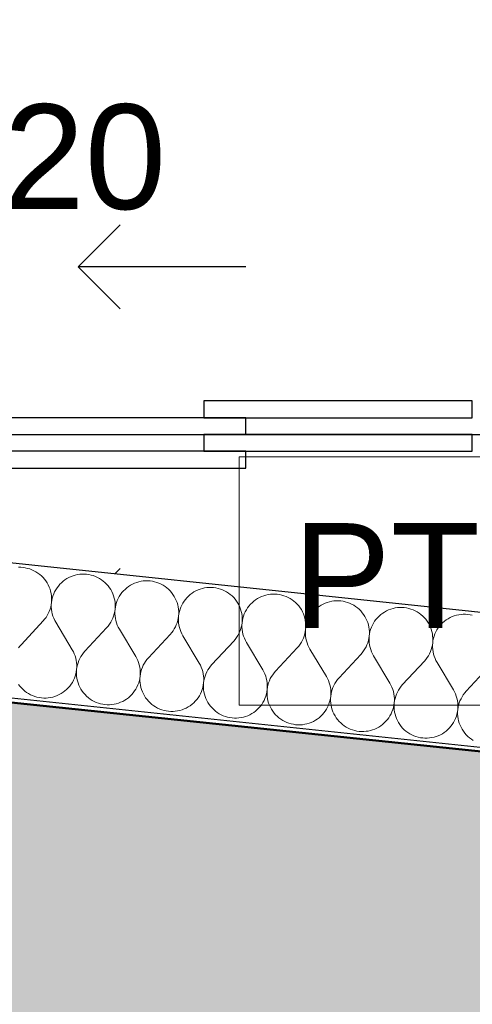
# Model space of a CAD drawing. Header units: millimetres. Extents: x -28761 to 4793, y -4271 to 20239.
# Tile 162 of 256: x -12388 to -11849, y 8825 to 10000. Entities that reach past the tile are written whole.
import ezdxf

# ---------------------------------------------------------------- set-up
doc = ezdxf.new("R2010")
doc.units = ezdxf.units.MM
doc.header["$MEASUREMENT"] = 0
doc.linetypes.add('Wipeout_Contour', pattern=[1000, 0, -1000])
for name, color, linetype in [('5._POHLED ZÁPADNÍ_1_Anotace - SP', 7, 'Continuous'), ('5._POHLED ZÁPADNÍ_1_Konstrukce - nenosné', 7, 'Continuous'), ('5._POHLED ZÁPADNÍ_1_Konstrukce - nosné', 7, 'Continuous'), ('5._POHLED ZÁPADNÍ_1_Nové_Konstrukce - nosné', 7, 'Continuous'), ('5._POHLED ZÁPADNÍ_1_Nové_Výplně – Řezové', 7, 'Continuous'), ('5._POHLED ZÁPADNÍ_1_Nové_VÝTAH VAR 1', 7, 'Continuous'), ('5._POHLED ZÁPADNÍ_1_Výplně – Řezové', 7, 'Continuous')]:
    doc.layers.add(name, color=color, linetype=linetype)
doc.styles.add('GENEROVANÝ_STYL_1', font='txt')

# ---------------------------------------------------------------- blocks, each defined once
blk = doc.blocks.new('*X36', base_point=(-30186.7, -6515.3))
at = {"layer": '5._POHLED ZÁPADNÍ_1_Nové_Výplně – Řezové', "color": 21, "linetype": 'Continuous', "lineweight": 20, "true_color": 0xffaaaa}
for p, q in [((-12387.2, 9346.2), (-12389.9, 9346.2)), ((-12384.5, 9346), (-12387.2, 9346.2)), ((-12381.8, 9345.6), (-12384.5, 9346)), ((-12379.1, 9345), (-12381.8, 9345.6)), ((-12376.5, 9344.3), (-12379.1, 9345)), ((-12374, 9343.3), (-12376.5, 9344.3)), ((-12371.5, 9342.2), (-12374, 9343.3)), ((-12369.1, 9340.9), (-12371.5, 9342.2)), ((-12366.8, 9339.4), (-12369.1, 9340.9)), ((-12364.6, 9337.8), (-12366.8, 9339.4)), ((-12362.6, 9336), (-12364.6, 9337.8)), ((-12360.6, 9334.1), (-12362.6, 9336)), ((-12358.8, 9332), (-12360.6, 9334.1)), ((-12357.2, 9329.9), (-12358.8, 9332)), ((-12355.7, 9327.6), (-12357.2, 9329.9)), ((-12354.4, 9325.2), (-12355.7, 9327.6)), ((-12338.7, 9327.9), (-12340.6, 9326)), ((-12336.7, 9329.7), (-12338.7, 9327.9)), ((-12334.5, 9331.3), (-12336.7, 9329.7)), ((-12332.2, 9332.8), (-12334.5, 9331.3)), ((-12329.8, 9334.1), (-12332.2, 9332.8)), ((-12327.3, 9335.3), (-12329.8, 9334.1)), ((-12324.8, 9336.2), (-12327.3, 9335.3)), ((-12322.2, 9337), (-12324.8, 9336.2)), ((-12319.5, 9337.6), (-12322.2, 9337)), ((-12316.8, 9338), (-12319.5, 9337.6)), ((-12314.1, 9338.2), (-12316.8, 9338)), ((-12311.4, 9338.2), (-12314.1, 9338.2)), ((-12308.7, 9338), (-12311.4, 9338.2)), ((-12306, 9337.6), (-12308.7, 9338)), ((-12303.3, 9337), (-12306, 9337.6)), ((-12300.7, 9336.3), (-12303.3, 9337)), ((-12298.2, 9335.3), (-12300.7, 9336.3)), ((-12295.7, 9334.2), (-12298.2, 9335.3)), ((-12293.3, 9332.9), (-12295.7, 9334.2)), ((-12291, 9331.4), (-12293.3, 9332.9)), ((-12288.8, 9329.8), (-12291, 9331.4)), ((-12286.8, 9328), (-12288.8, 9329.8)), ((-12284.9, 9326.1), (-12286.8, 9328)), ((-12251.6, 9327.3), (-12254, 9326.1)), ((-12249, 9328.2), (-12251.6, 9327.3)), ((-12246.4, 9329), (-12249, 9328.2)), ((-12243.8, 9329.6), (-12246.4, 9329)), ((-12241.1, 9330), (-12243.8, 9329.6)), ((-12238.4, 9330.2), (-12241.1, 9330)), ((-12235.6, 9330.2), (-12238.4, 9330.2)), ((-12232.9, 9330), (-12235.6, 9330.2)), ((-12230.2, 9329.6), (-12232.9, 9330)), ((-12227.6, 9329.1), (-12230.2, 9329.6)), ((-12225, 9328.3), (-12227.6, 9329.1)), ((-12222.4, 9327.4), (-12225, 9328.3)), ((-12219.9, 9326.2), (-12222.4, 9327.4)), ((-12353.3, 9322.7), (-12354.4, 9325.2)), ((-12352.3, 9320.2), (-12353.3, 9322.7)), ((-12351.6, 9317.6), (-12352.3, 9320.2)), ((-12351, 9314.9), (-12351.6, 9317.6)), ((-12346.8, 9317.1), (-12347.9, 9314.6)), ((-12345.5, 9319.5), (-12346.8, 9317.1)), ((-12344, 9321.7), (-12345.5, 9319.5)), ((-12342.4, 9323.9), (-12344, 9321.7)), ((-12340.6, 9326), (-12342.4, 9323.9)), ((-12283.1, 9324.1), (-12284.9, 9326.1)), ((-12281.4, 9321.9), (-12283.1, 9324.1)), ((-12280, 9319.6), (-12281.4, 9321.9)), ((-12278.6, 9317.2), (-12280, 9319.6)), ((-12277.5, 9314.7), (-12278.6, 9317.2)), ((-12266.6, 9316), (-12268.3, 9313.8)), ((-12264.9, 9318), (-12266.6, 9316)), ((-12262.9, 9319.9), (-12264.9, 9318)), ((-12260.9, 9321.7), (-12262.9, 9319.9)), ((-12258.7, 9323.4), (-12260.9, 9321.7)), ((-12256.4, 9324.8), (-12258.7, 9323.4)), ((-12254, 9326.1), (-12256.4, 9324.8)), ((-12217.5, 9324.9), (-12219.9, 9326.2)), ((-12215.2, 9323.5), (-12217.5, 9324.9)), ((-12213.1, 9321.8), (-12215.2, 9323.5)), ((-12211, 9320.1), (-12213.1, 9321.8)), ((-12209.1, 9318.1), (-12211, 9320.1)), ((-12207.3, 9316.1), (-12209.1, 9318.1)), ((-12205.7, 9313.9), (-12207.3, 9316.1)), ((-12182.9, 9315.4), (-12185.1, 9313.7)), ((-12180.7, 9316.9), (-12182.9, 9315.4)), ((-12178.3, 9318.2), (-12180.7, 9316.9)), ((-12175.8, 9319.3), (-12178.3, 9318.2)), ((-12173.3, 9320.3), (-12175.8, 9319.3)), ((-12170.6, 9321), (-12173.3, 9320.3)), ((-12168, 9321.6), (-12170.6, 9321)), ((-12165.3, 9322), (-12168, 9321.6)), ((-12162.6, 9322.2), (-12165.3, 9322)), ((-12159.9, 9322.2), (-12162.6, 9322.2)), ((-12157.2, 9322), (-12159.9, 9322.2)), ((-12154.5, 9321.6), (-12157.2, 9322)), ((-12151.8, 9321.1), (-12154.5, 9321.6)), ((-12149.2, 9320.3), (-12151.8, 9321.1)), ((-12146.6, 9319.4), (-12149.2, 9320.3)), ((-12144.2, 9318.2), (-12146.6, 9319.4)), ((-12141.8, 9316.9), (-12144.2, 9318.2)), ((-12139.5, 9315.5), (-12141.8, 9316.9)), ((-12137.3, 9313.9), (-12139.5, 9315.5)), ((-12350.6, 9312.2), (-12351, 9314.9)), ((-12351, 9301.4), (-12350.6, 9304.1)), ((-12350.6, 9304.1), (-12350.8, 9301.4)), ((-12350.4, 9309.5), (-12350.6, 9312.2)), ((-12350.6, 9304.1), (-12350.4, 9306.8)), ((-12350.2, 9306.8), (-12350.6, 9304.1)), ((-12350.4, 9306.8), (-12350.4, 9309.5)), ((-12349.6, 9309.4), (-12350.2, 9306.8)), ((-12348.9, 9312), (-12349.6, 9309.4)), ((-12347.9, 9314.6), (-12348.9, 9312)), ((-12276.6, 9312.2), (-12277.5, 9314.7)), ((-12275.8, 9309.6), (-12276.6, 9312.2)), ((-12275.2, 9306.9), (-12275.8, 9309.6)), ((-12274.8, 9304.2), (-12275.2, 9306.9)), ((-12274.6, 9301.5), (-12274.8, 9304.2)), ((-12273.1, 9304.1), (-12273.9, 9301.4)), ((-12272.1, 9306.6), (-12273.1, 9304.1)), ((-12271, 9309.1), (-12272.1, 9306.6)), ((-12269.7, 9311.5), (-12271, 9309.1)), ((-12268.3, 9313.8), (-12269.7, 9311.5)), ((-12204.2, 9311.6), (-12205.7, 9313.9)), ((-12202.9, 9309.2), (-12204.2, 9311.6)), ((-12201.7, 9306.8), (-12202.9, 9309.2)), ((-12200.8, 9304.2), (-12201.7, 9306.8)), ((-12200, 9301.6), (-12200.8, 9304.2)), ((-12194, 9303.5), (-12195.3, 9301.1)), ((-12192.5, 9305.8), (-12194, 9303.5)), ((-12190.9, 9308), (-12192.5, 9305.8)), ((-12189.1, 9310), (-12190.9, 9308)), ((-12187.2, 9312), (-12189.1, 9310)), ((-12185.1, 9313.7), (-12187.2, 9312)), ((-12135.2, 9312.1), (-12137.3, 9313.9)), ((-12133.3, 9310.2), (-12135.2, 9312.1)), ((-12131.5, 9308.1), (-12133.3, 9310.2)), ((-12129.9, 9305.9), (-12131.5, 9308.1)), ((-12128.4, 9303.6), (-12129.9, 9305.9)), ((-12127.1, 9301.3), (-12128.4, 9303.6)), ((-12111.4, 9304), (-12113.3, 9302.1)), ((-12109.3, 9305.8), (-12111.4, 9304)), ((-12107.2, 9307.4), (-12109.3, 9305.8)), ((-12104.9, 9308.9), (-12107.2, 9307.4)), ((-12102.5, 9310.2), (-12104.9, 9308.9)), ((-12100, 9311.3), (-12102.5, 9310.2)), ((-12097.5, 9312.3), (-12100, 9311.3)), ((-12094.9, 9313.1), (-12097.5, 9312.3)), ((-12092.2, 9313.6), (-12094.9, 9313.1)), ((-12089.5, 9314), (-12092.2, 9313.6)), ((-12086.8, 9314.2), (-12089.5, 9314)), ((-12084.1, 9314.2), (-12086.8, 9314.2)), ((-12081.4, 9314.1), (-12084.1, 9314.2)), ((-12078.7, 9313.7), (-12081.4, 9314.1)), ((-12076, 9313.1), (-12078.7, 9313.7)), ((-12073.4, 9312.3), (-12076, 9313.1)), ((-12070.9, 9311.4), (-12073.4, 9312.3)), ((-12068.4, 9310.3), (-12070.9, 9311.4)), ((-12066, 9309), (-12068.4, 9310.3)), ((-12063.7, 9307.5), (-12066, 9309)), ((-12061.5, 9305.9), (-12063.7, 9307.5)), ((-12059.5, 9304.1), (-12061.5, 9305.9)), ((-12057.5, 9302.2), (-12059.5, 9304.1)), ((-12024.3, 9303.3), (-12026.7, 9302.2)), ((-12021.7, 9304.3), (-12024.3, 9303.3)), ((-12019.1, 9305.1), (-12021.7, 9304.3)), ((-12016.4, 9305.7), (-12019.1, 9305.1)), ((-12013.8, 9306.1), (-12016.4, 9305.7)), ((-12011, 9306.3), (-12013.8, 9306.1)), ((-12008.3, 9306.3), (-12011, 9306.3)), ((-12005.6, 9306.1), (-12008.3, 9306.3)), ((-12002.9, 9305.7), (-12005.6, 9306.1)), ((-12000.3, 9305.1), (-12002.9, 9305.7)), ((-11997.6, 9304.4), (-12000.3, 9305.1)), ((-11995.1, 9303.4), (-11997.6, 9304.4)), ((-11992.6, 9302.3), (-11995.1, 9303.4)), ((-12354.4, 9291.1), (-12353.2, 9293.6)), ((-12353.2, 9293.6), (-12352.3, 9296.1)), ((-12352.3, 9296.1), (-12351.5, 9298.7)), ((-12351.5, 9298.7), (-12351, 9301.4)), ((-12350.8, 9301.4), (-12350.8, 9298.6)), ((-12350.8, 9298.6), (-12350.5, 9295.9)), ((-12350.5, 9295.9), (-12350.2, 9293.2)), ((-12350.2, 9293.2), (-12349.6, 9290.6)), ((-12275.8, 9290.7), (-12275.2, 9293.4)), ((-12275.2, 9293.4), (-12274.8, 9296.1)), ((-12274.8, 9296.1), (-12275, 9293.4)), ((-12275, 9293.4), (-12275, 9290.7)), ((-12274.8, 9296.1), (-12274.6, 9298.8)), ((-12274.4, 9298.8), (-12274.8, 9296.1)), ((-12274.6, 9298.8), (-12274.6, 9301.5)), ((-12273.9, 9301.4), (-12274.4, 9298.8)), ((-12199.4, 9299), (-12200, 9301.6)), ((-12199, 9296.3), (-12199.4, 9299)), ((-12198.8, 9293.5), (-12199, 9296.3)), ((-12198.8, 9290.8), (-12198.8, 9293.5)), ((-12198.1, 9293.5), (-12198.7, 9290.8)), ((-12197.3, 9296.1), (-12198.1, 9293.5)), ((-12196.4, 9298.6), (-12197.3, 9296.1)), ((-12195.3, 9301.1), (-12196.4, 9298.6)), ((-12126, 9298.8), (-12127.1, 9301.3)), ((-12125, 9296.2), (-12126, 9298.8)), ((-12124.2, 9293.6), (-12125, 9296.2)), ((-12123.7, 9291), (-12124.2, 9293.6)), ((-12119.5, 9293.1), (-12120.6, 9290.6)), ((-12118.2, 9295.5), (-12119.5, 9293.1)), ((-12116.7, 9297.8), (-12118.2, 9295.5)), ((-12115.1, 9300), (-12116.7, 9297.8)), ((-12113.3, 9302.1), (-12115.1, 9300)), ((-12055.8, 9300.1), (-12057.5, 9302.2)), ((-12054.1, 9297.9), (-12055.8, 9300.1)), ((-12052.6, 9295.7), (-12054.1, 9297.9)), ((-12051.3, 9293.3), (-12052.6, 9295.7)), ((-12050.2, 9290.8), (-12051.3, 9293.3)), ((-12039.3, 9292), (-12040.9, 9289.8)), ((-12037.5, 9294.1), (-12039.3, 9292)), ((-12035.6, 9296), (-12037.5, 9294.1)), ((-12033.6, 9297.8), (-12035.6, 9296)), ((-12031.4, 9299.4), (-12033.6, 9297.8)), ((-12029.1, 9300.9), (-12031.4, 9299.4)), ((-12026.7, 9302.2), (-12029.1, 9300.9)), ((-11990.2, 9301), (-11992.6, 9302.3)), ((-11987.9, 9299.5), (-11990.2, 9301)), ((-11985.8, 9297.9), (-11987.9, 9299.5)), ((-11983.7, 9296.1), (-11985.8, 9297.9)), ((-11981.8, 9294.2), (-11983.7, 9296.1)), ((-11980, 9292.1), (-11981.8, 9294.2)), ((-11978.3, 9290), (-11980, 9292.1)), ((-11953.3, 9292.9), (-11955.6, 9291.4)), ((-11951, 9294.2), (-11953.3, 9292.9)), ((-11948.5, 9295.4), (-11951, 9294.2)), ((-11945.9, 9296.3), (-11948.5, 9295.4)), ((-11943.3, 9297.1), (-11945.9, 9296.3)), ((-11940.7, 9297.7), (-11943.3, 9297.1)), ((-11938, 9298.1), (-11940.7, 9297.7)), ((-11935.3, 9298.3), (-11938, 9298.1)), ((-11932.6, 9298.3), (-11935.3, 9298.3)), ((-11929.8, 9298.1), (-11932.6, 9298.3)), ((-11927.1, 9297.7), (-11929.8, 9298.1)), ((-11924.5, 9297.1), (-11927.1, 9297.7)), ((-11921.9, 9296.4), (-11924.5, 9297.1)), ((-11919.3, 9295.4), (-11921.9, 9296.4)), ((-11916.8, 9294.3), (-11919.3, 9295.4)), ((-11914.5, 9293), (-11916.8, 9294.3)), ((-11912.2, 9291.5), (-11914.5, 9293)), ((-11910, 9289.9), (-11912.2, 9291.5)), ((-12360.5, 9282.2), (-12386.5, 9254.2)), ((-12360.5, 9282.2), (-12358.8, 9284.2)), ((-12358.8, 9284.2), (-12357.1, 9286.4)), ((-12357.1, 9286.4), (-12355.7, 9288.7)), ((-12355.7, 9288.7), (-12354.4, 9291.1)), ((-12349.6, 9290.6), (-12348.8, 9288)), ((-12348.8, 9288), (-12347.8, 9285.4)), ((-12347.8, 9285.4), (-12346.7, 9282.9)), ((-12346.7, 9282.9), (-12345.4, 9280.6)), ((-12345.4, 9280.6), (-12325.8, 9247.9)), ((-12281.4, 9278.4), (-12279.9, 9280.7)), ((-12279.9, 9280.7), (-12278.6, 9283.1)), ((-12278.6, 9283.1), (-12277.5, 9285.6)), ((-12277.5, 9285.6), (-12276.5, 9288.1)), ((-12276.5, 9288.1), (-12275.8, 9290.7)), ((-12275, 9290.7), (-12274.8, 9287.9)), ((-12274.8, 9287.9), (-12274.4, 9285.3)), ((-12274.4, 9285.3), (-12273.8, 9282.6)), ((-12273.8, 9282.6), (-12273, 9280)), ((-12273, 9280), (-12272.1, 9277.4)), ((-12201.7, 9277.6), (-12200.8, 9280.1)), ((-12200.8, 9280.1), (-12200, 9282.8)), ((-12200, 9282.8), (-12199.4, 9285.4)), ((-12199.4, 9285.4), (-12199, 9288.1)), ((-12199, 9288.1), (-12199.2, 9285.4)), ((-12199.2, 9285.4), (-12199.2, 9282.7)), ((-12199.2, 9282.7), (-12199, 9280)), ((-12199, 9288.1), (-12198.8, 9290.8)), ((-12198.7, 9290.8), (-12199, 9288.1)), ((-12199, 9280), (-12198.6, 9277.3)), ((-12123.3, 9288.3), (-12123.7, 9291)), ((-12123.6, 9277.4), (-12123.3, 9280.1)), ((-12123.3, 9280.1), (-12123.4, 9277.4)), ((-12123.1, 9285.6), (-12123.3, 9288.3)), ((-12123.3, 9280.1), (-12123.1, 9282.8)), ((-12122.9, 9282.8), (-12123.3, 9280.1)), ((-12123.1, 9282.8), (-12123.1, 9285.6)), ((-12122.3, 9285.5), (-12122.9, 9282.8)), ((-12121.5, 9288.1), (-12122.3, 9285.5)), ((-12120.6, 9290.6), (-12121.5, 9288.1)), ((-12049.2, 9288.3), (-12050.2, 9290.8)), ((-12048.5, 9285.6), (-12049.2, 9288.3)), ((-12047.9, 9283), (-12048.5, 9285.6)), ((-12047.5, 9280.3), (-12047.9, 9283)), ((-12047.3, 9277.6), (-12047.5, 9280.3)), ((-12045.8, 9280.1), (-12046.5, 9277.5)), ((-12044.8, 9282.7), (-12045.8, 9280.1)), ((-12043.7, 9285.1), (-12044.8, 9282.7)), ((-12042.4, 9287.5), (-12043.7, 9285.1)), ((-12040.9, 9289.8), (-12042.4, 9287.5)), ((-11976.9, 9287.7), (-11978.3, 9290)), ((-11975.6, 9285.3), (-11976.9, 9287.7)), ((-11974.4, 9282.8), (-11975.6, 9285.3)), ((-11973.5, 9280.3), (-11974.4, 9282.8)), ((-11972.7, 9277.7), (-11973.5, 9280.3)), ((-11965.2, 9281.8), (-11966.6, 9279.6)), ((-11963.6, 9284), (-11965.2, 9281.8)), ((-11961.8, 9286.1), (-11963.6, 9284)), ((-11959.9, 9288), (-11961.8, 9286.1)), ((-11957.8, 9289.8), (-11959.9, 9288)), ((-11955.6, 9291.4), (-11957.8, 9289.8)), ((-11907.9, 9288.1), (-11910, 9289.9)), ((-11906, 9286.2), (-11907.9, 9288.1)), ((-11904.2, 9284.2), (-11906, 9286.2)), ((-11902.6, 9282), (-11904.2, 9284.2)), ((-11901.1, 9279.7), (-11902.6, 9282)), ((-11884.1, 9280), (-11886, 9278.1)), ((-11882, 9281.8), (-11884.1, 9280)), ((-11879.9, 9283.5), (-11882, 9281.8)), ((-11877.6, 9284.9), (-11879.9, 9283.5)), ((-11875.2, 9286.2), (-11877.6, 9284.9)), ((-11872.7, 9287.4), (-11875.2, 9286.2)), ((-11870.2, 9288.3), (-11872.7, 9287.4)), ((-11867.6, 9289.1), (-11870.2, 9288.3)), ((-11864.9, 9289.7), (-11867.6, 9289.1)), ((-11862.2, 9290.1), (-11864.9, 9289.7)), ((-11859.5, 9290.3), (-11862.2, 9290.1)), ((-11856.8, 9290.3), (-11859.5, 9290.3)), ((-11854.1, 9290.1), (-11856.8, 9290.3)), ((-11851.4, 9289.7), (-11854.1, 9290.1)), ((-11848.7, 9289.2), (-11851.4, 9289.7)), ((-12284.8, 9274.2), (-12310.7, 9246.3)), ((-12284.8, 9274.2), (-12283, 9276.2)), ((-12283, 9276.2), (-12281.4, 9278.4)), ((-12272.1, 9277.4), (-12270.9, 9275)), ((-12270.9, 9275), (-12269.6, 9272.6)), ((-12269.6, 9272.6), (-12250.1, 9239.9)), ((-12209, 9266.2), (-12207.2, 9268.3)), ((-12207.2, 9268.3), (-12205.6, 9270.4)), ((-12205.6, 9270.4), (-12204.1, 9272.7)), ((-12204.1, 9272.7), (-12202.8, 9275.1)), ((-12202.8, 9275.1), (-12201.7, 9277.6)), ((-12198.6, 9277.3), (-12198, 9274.6)), ((-12198, 9274.6), (-12197.3, 9272)), ((-12197.3, 9272), (-12196.3, 9269.5)), ((-12196.3, 9269.5), (-12195.2, 9267)), ((-12127.1, 9267.1), (-12125.9, 9269.6)), ((-12125.9, 9269.6), (-12125, 9272.2)), ((-12125, 9272.2), (-12124.2, 9274.8)), ((-12124.2, 9274.8), (-12123.6, 9277.4)), ((-12123.4, 9277.4), (-12123.4, 9274.7)), ((-12123.4, 9274.7), (-12123.2, 9272)), ((-12123.2, 9272), (-12122.8, 9269.3)), ((-12122.8, 9269.3), (-12122.3, 9266.6)), ((-12048.4, 9266.8), (-12047.9, 9269.5)), ((-12047.9, 9269.5), (-12047.5, 9272.2)), ((-12047.5, 9272.2), (-12047.7, 9269.4)), ((-12047.7, 9269.4), (-12047.7, 9266.7)), ((-12047.5, 9272.2), (-12047.3, 9274.9)), ((-12047.1, 9274.8), (-12047.5, 9272.2)), ((-12047.3, 9274.9), (-12047.3, 9277.6)), ((-12046.5, 9277.5), (-12047.1, 9274.8)), ((-11972.1, 9275), (-11972.7, 9277.7)), ((-11971.7, 9272.3), (-11972.1, 9275)), ((-11971.5, 9269.6), (-11971.7, 9272.3)), ((-11971.5, 9266.9), (-11971.5, 9269.6)), ((-11970.8, 9269.5), (-11971.3, 9266.9)), ((-11970, 9272.1), (-11970.8, 9269.5)), ((-11969.1, 9274.7), (-11970, 9272.1)), ((-11967.9, 9277.2), (-11969.1, 9274.7)), ((-11966.6, 9279.6), (-11967.9, 9277.2)), ((-11899.8, 9277.3), (-11901.1, 9279.7)), ((-11898.7, 9274.8), (-11899.8, 9277.3)), ((-11897.7, 9272.3), (-11898.7, 9274.8)), ((-11896.9, 9269.7), (-11897.7, 9272.3)), ((-11896.3, 9267), (-11896.9, 9269.7)), ((-11892.2, 9269.2), (-11893.3, 9266.7)), ((-11890.9, 9271.6), (-11892.2, 9269.2)), ((-11889.4, 9273.9), (-11890.9, 9271.6)), ((-11887.8, 9276.1), (-11889.4, 9273.9)), ((-11886, 9278.1), (-11887.8, 9276.1)), ((-12209, 9266.2), (-12234.9, 9238.3)), ((-12195.2, 9267), (-12193.8, 9264.6)), ((-12193.8, 9264.6), (-12174.3, 9231.9)), ((-12133.2, 9258.2), (-12159.2, 9230.3)), ((-12133.2, 9258.2), (-12131.4, 9260.3)), ((-12131.4, 9260.3), (-12129.8, 9262.5)), ((-12129.8, 9262.5), (-12128.4, 9264.8)), ((-12128.4, 9264.8), (-12127.1, 9267.1)), ((-12122.3, 9266.6), (-12121.5, 9264)), ((-12121.5, 9264), (-12120.5, 9261.5)), ((-12120.5, 9261.5), (-12119.4, 9259)), ((-12119.4, 9259), (-12118.1, 9256.6)), ((-12118.1, 9256.6), (-12098.5, 9223.9)), ((-12054, 9254.5), (-12052.6, 9256.8)), ((-12052.6, 9256.8), (-12051.3, 9259.2)), ((-12051.3, 9259.2), (-12050.2, 9261.6)), ((-12050.2, 9261.6), (-12049.2, 9264.2)), ((-12049.2, 9264.2), (-12048.4, 9266.8)), ((-12047.7, 9266.7), (-12047.5, 9264)), ((-12047.5, 9264), (-12047.1, 9261.3)), ((-12047.1, 9261.3), (-12046.5, 9258.7)), ((-12046.5, 9258.7), (-12045.7, 9256)), ((-11973.4, 9256.2), (-11972.7, 9258.8)), ((-11972.7, 9258.8), (-11972.1, 9261.5)), ((-11972.1, 9261.5), (-11971.7, 9264.2)), ((-11971.7, 9264.2), (-11971.9, 9261.5)), ((-11971.9, 9261.5), (-11971.9, 9258.7)), ((-11971.9, 9258.7), (-11971.7, 9256)), ((-11971.7, 9264.2), (-11971.5, 9266.9)), ((-11971.3, 9266.9), (-11971.7, 9264.2)), ((-11896, 9264.3), (-11896.3, 9267)), ((-11895.8, 9261.6), (-11896, 9264.3)), ((-11895.9, 9256.2), (-11895.8, 9258.9)), ((-11895.6, 9258.9), (-11895.9, 9256.2)), ((-11895.8, 9258.9), (-11895.8, 9261.6)), ((-11895, 9261.5), (-11895.6, 9258.9)), ((-11894.2, 9264.2), (-11895, 9261.5)), ((-11893.3, 9266.7), (-11894.2, 9264.2)), ((-12388.2, 9252.2), (-12389.9, 9250)), ((-12386.5, 9254.2), (-12388.2, 9252.2)), ((-12324.5, 9245.5), (-12325.8, 9247.9)), ((-12323.4, 9243), (-12324.5, 9245.5)), ((-12310.7, 9246.3), (-12312.5, 9244.2)), ((-12057.5, 9250.2), (-12083.4, 9222.3)), ((-12057.5, 9250.2), (-12055.7, 9252.3)), ((-12055.7, 9252.3), (-12054, 9254.5)), ((-12045.7, 9256), (-12044.8, 9253.5)), ((-12044.8, 9253.5), (-12043.6, 9251)), ((-12043.6, 9251), (-12042.3, 9248.6)), ((-12042.3, 9248.6), (-12022.8, 9215.9)), ((-11979.9, 9244.3), (-11978.3, 9246.5)), ((-11978.3, 9246.5), (-11976.8, 9248.8)), ((-11976.8, 9248.8), (-11975.5, 9251.2)), ((-11975.5, 9251.2), (-11974.4, 9253.7)), ((-11974.4, 9253.7), (-11973.4, 9256.2)), ((-11971.7, 9256), (-11971.3, 9253.3)), ((-11971.3, 9253.3), (-11970.7, 9250.7)), ((-11970.7, 9250.7), (-11969.9, 9248.1)), ((-11969.9, 9248.1), (-11969, 9245.5)), ((-11969, 9245.5), (-11967.8, 9243)), ((-11899.7, 9243.2), (-11898.6, 9245.7)), ((-11898.6, 9245.7), (-11897.7, 9248.2)), ((-11897.7, 9248.2), (-11896.9, 9250.8)), ((-11896.9, 9250.8), (-11896.3, 9253.5)), ((-11896.3, 9253.5), (-11895.9, 9256.2)), ((-11895.9, 9256.2), (-11896.1, 9253.5)), ((-11896.1, 9253.5), (-11896.1, 9250.8)), ((-11896.1, 9250.8), (-11895.9, 9248)), ((-11895.9, 9248), (-11895.5, 9245.4)), ((-11895.5, 9245.4), (-11894.9, 9242.7)), ((-12322.4, 9240.5), (-12323.4, 9243)), ((-12321.7, 9237.9), (-12322.4, 9240.5)), ((-12321.1, 9235.2), (-12321.7, 9237.9)), ((-12320.7, 9232.5), (-12321.1, 9235.2)), ((-12318, 9234.9), (-12318.9, 9232.3)), ((-12316.9, 9237.3), (-12318, 9234.9)), ((-12315.6, 9239.7), (-12316.9, 9237.3)), ((-12314.1, 9242), (-12315.6, 9239.7)), ((-12312.5, 9244.2), (-12314.1, 9242)), ((-12248.8, 9237.5), (-12250.1, 9239.9)), ((-12247.6, 9235), (-12248.8, 9237.5)), ((-12246.7, 9232.5), (-12247.6, 9235)), ((-12238.3, 9234), (-12239.8, 9231.8)), ((-12236.7, 9236.2), (-12238.3, 9234)), ((-12234.9, 9238.3), (-12236.7, 9236.2)), ((-11981.7, 9242.3), (-12007.6, 9214.3)), ((-11981.7, 9242.3), (-11979.9, 9244.3)), ((-11967.8, 9243), (-11966.5, 9240.7)), ((-11966.5, 9240.7), (-11947, 9208)), ((-11905.9, 9234.3), (-11931.8, 9206.4)), ((-11905.9, 9234.3), (-11904.1, 9236.3)), ((-11904.1, 9236.3), (-11902.5, 9238.5)), ((-11902.5, 9238.5), (-11901, 9240.8)), ((-11901, 9240.8), (-11899.7, 9243.2)), ((-11894.9, 9242.7), (-11894.2, 9240.1)), ((-11894.2, 9240.1), (-11893.2, 9237.5)), ((-11893.2, 9237.5), (-11892.1, 9235.1)), ((-11892.1, 9235.1), (-11890.8, 9232.7)), ((-12321.6, 9219), (-12321, 9221.7)), ((-12321, 9221.7), (-12320.7, 9224.4)), ((-12320.7, 9224.4), (-12320.9, 9221.6)), ((-12320.9, 9221.6), (-12320.8, 9218.9)), ((-12320.5, 9229.8), (-12320.7, 9232.5)), ((-12320.7, 9224.4), (-12320.5, 9227.1)), ((-12320.3, 9227.1), (-12320.7, 9224.4)), ((-12320.5, 9227.1), (-12320.5, 9229.8)), ((-12319.7, 9229.7), (-12320.3, 9227.1)), ((-12318.9, 9232.3), (-12319.7, 9229.7)), ((-12245.9, 9229.9), (-12246.7, 9232.5)), ((-12245.3, 9227.2), (-12245.9, 9229.9)), ((-12244.9, 9224.5), (-12245.3, 9227.2)), ((-12244.7, 9221.8), (-12244.9, 9224.5)), ((-12244.7, 9219.1), (-12244.7, 9221.8)), ((-12243.9, 9221.7), (-12244.5, 9219.1)), ((-12243.2, 9224.3), (-12243.9, 9221.7)), ((-12242.2, 9226.9), (-12243.2, 9224.3)), ((-12241.1, 9229.4), (-12242.2, 9226.9)), ((-12239.8, 9231.8), (-12241.1, 9229.4)), ((-12173, 9229.5), (-12174.3, 9231.9)), ((-12171.9, 9227), (-12173, 9229.5)), ((-12170.9, 9224.5), (-12171.9, 9227)), ((-12170.1, 9221.9), (-12170.9, 9224.5)), ((-12169.5, 9219.2), (-12170.1, 9221.9)), ((-12165.3, 9221.4), (-12166.5, 9218.9)), ((-12164, 9223.8), (-12165.3, 9221.4)), ((-12162.6, 9226.1), (-12164, 9223.8)), ((-12160.9, 9228.2), (-12162.6, 9226.1)), ((-12159.2, 9230.3), (-12160.9, 9228.2)), ((-12097.2, 9221.5), (-12098.5, 9223.9)), ((-12096.1, 9219.1), (-12097.2, 9221.5)), ((-12083.4, 9222.3), (-12085.2, 9220.3)), ((-11890.8, 9232.7), (-11871.2, 9200)), ((-11830.1, 9226.3), (-11856.1, 9198.4)), ((-12325.7, 9209), (-12324.4, 9211.4)), ((-12324.4, 9211.4), (-12323.3, 9213.8)), ((-12323.3, 9213.8), (-12322.4, 9216.4)), ((-12322.4, 9216.4), (-12321.6, 9219)), ((-12320.8, 9218.9), (-12320.6, 9216.2)), ((-12320.6, 9216.2), (-12320.3, 9213.5)), ((-12320.3, 9213.5), (-12319.7, 9210.9)), ((-12319.7, 9210.9), (-12318.9, 9208.3)), ((-12246.6, 9208.4), (-12245.8, 9211)), ((-12245.8, 9211), (-12245.3, 9213.7)), ((-12245.3, 9213.7), (-12244.9, 9216.4)), ((-12244.9, 9216.4), (-12245.1, 9213.7)), ((-12245.1, 9213.7), (-12245.1, 9210.9)), ((-12245.1, 9210.9), (-12244.9, 9208.2)), ((-12244.9, 9216.4), (-12244.7, 9219.1)), ((-12244.5, 9219.1), (-12244.9, 9216.4)), ((-12169.1, 9216.5), (-12169.5, 9219.2)), ((-12168.9, 9213.8), (-12169.1, 9216.5)), ((-12169.1, 9208.4), (-12168.9, 9211.1)), ((-12168.7, 9211.1), (-12169.1, 9208.4)), ((-12168.9, 9211.1), (-12168.9, 9213.8)), ((-12168.2, 9213.8), (-12168.7, 9211.1)), ((-12167.4, 9216.4), (-12168.2, 9213.8)), ((-12166.5, 9218.9), (-12167.4, 9216.4)), ((-12095.1, 9216.5), (-12096.1, 9219.1)), ((-12094.4, 9213.9), (-12095.1, 9216.5)), ((-12093.8, 9211.3), (-12094.4, 9213.9)), ((-12093.4, 9208.6), (-12093.8, 9211.3)), ((-12090.7, 9210.9), (-12091.6, 9208.4)), ((-12089.6, 9213.4), (-12090.7, 9210.9)), ((-12088.3, 9215.8), (-12089.6, 9213.4)), ((-12086.8, 9218.1), (-12088.3, 9215.8)), ((-12085.2, 9220.3), (-12086.8, 9218.1)), ((-12021.5, 9213.6), (-12022.8, 9215.9)), ((-12020.3, 9211.1), (-12021.5, 9213.6)), ((-12019.4, 9208.5), (-12020.3, 9211.1)), ((-12011, 9210.1), (-12012.5, 9207.8)), ((-12009.4, 9212.3), (-12011, 9210.1)), ((-12007.6, 9214.3), (-12009.4, 9212.3)), ((-12389.8, 9206.5), (-12388.2, 9204.4)), ((-12388.2, 9204.4), (-12386.4, 9202.3)), ((-12386.4, 9202.3), (-12384.5, 9200.4)), ((-12384.5, 9200.4), (-12382.4, 9198.6)), ((-12382.4, 9198.6), (-12380.2, 9197)), ((-12336.7, 9197.1), (-12334.6, 9198.7)), ((-12334.6, 9198.7), (-12332.5, 9200.5)), ((-12332.5, 9200.5), (-12330.6, 9202.4)), ((-12330.6, 9202.4), (-12328.8, 9204.5)), ((-12328.8, 9204.5), (-12327.2, 9206.7)), ((-12327.2, 9206.7), (-12325.7, 9209)), ((-12318.9, 9208.3), (-12317.9, 9205.7)), ((-12317.9, 9205.7), (-12316.8, 9203.2)), ((-12316.8, 9203.2), (-12315.5, 9200.8)), ((-12315.5, 9200.8), (-12314, 9198.6)), ((-12314, 9198.6), (-12312.4, 9196.4)), ((-12253.1, 9196.5), (-12251.4, 9198.7)), ((-12251.4, 9198.7), (-12250, 9201)), ((-12250, 9201), (-12248.7, 9203.4)), ((-12248.7, 9203.4), (-12247.5, 9205.9)), ((-12247.5, 9205.9), (-12246.6, 9208.4)), ((-12244.9, 9208.2), (-12244.5, 9205.5)), ((-12244.5, 9205.5), (-12243.9, 9202.9)), ((-12243.9, 9202.9), (-12243.1, 9200.3)), ((-12243.1, 9200.3), (-12242.2, 9197.7)), ((-12242.2, 9197.7), (-12241, 9195.3)), ((-12172.9, 9195.4), (-12171.8, 9197.9)), ((-12171.8, 9197.9), (-12170.8, 9200.4)), ((-12170.8, 9200.4), (-12170.1, 9203)), ((-12170.1, 9203), (-12169.5, 9205.7)), ((-12169.5, 9205.7), (-12169.1, 9208.4)), ((-12169.1, 9208.4), (-12169.3, 9205.7)), ((-12169.3, 9205.7), (-12169.3, 9203)), ((-12169.3, 9203), (-12169.1, 9200.2)), ((-12169.1, 9200.2), (-12168.7, 9197.6)), ((-12168.7, 9197.6), (-12168.1, 9194.9)), ((-12094.3, 9195.1), (-12093.7, 9197.7)), ((-12093.7, 9197.7), (-12093.3, 9200.4)), ((-12093.3, 9200.4), (-12093.5, 9197.7)), ((-12093.5, 9197.7), (-12093.5, 9195)), ((-12093.2, 9205.9), (-12093.4, 9208.6)), ((-12093.3, 9200.4), (-12093.2, 9203.1)), ((-12093, 9203.1), (-12093.3, 9200.4)), ((-12093.2, 9203.1), (-12093.2, 9205.9)), ((-12092.4, 9205.8), (-12093, 9203.1)), ((-12091.6, 9208.4), (-12092.4, 9205.8)), ((-12018.6, 9205.9), (-12019.4, 9208.5)), ((-12018, 9203.3), (-12018.6, 9205.9)), ((-12017.6, 9200.6), (-12018, 9203.3)), ((-12017.4, 9197.9), (-12017.6, 9200.6)), ((-12017.4, 9195.2), (-12017.4, 9197.9)), ((-12016.6, 9197.8), (-12017.2, 9195.1)), ((-12015.9, 9200.4), (-12016.6, 9197.8)), ((-12014.9, 9203), (-12015.9, 9200.4)), ((-12013.8, 9205.4), (-12014.9, 9203)), ((-12012.5, 9207.8), (-12013.8, 9205.4)), ((-11945.7, 9205.6), (-11947, 9208)), ((-11944.5, 9203.1), (-11945.7, 9205.6)), ((-11943.6, 9200.6), (-11944.5, 9203.1)), ((-11942.8, 9198), (-11943.6, 9200.6)), ((-11942.2, 9195.3), (-11942.8, 9198)), ((-11936.7, 9199.8), (-11938, 9197.4)), ((-11935.2, 9202.1), (-11936.7, 9199.8)), ((-11933.6, 9204.3), (-11935.2, 9202.1)), ((-11931.8, 9206.4), (-11933.6, 9204.3)), ((-11869.9, 9197.6), (-11871.2, 9200)), ((-11868.8, 9195.1), (-11869.9, 9197.6)), ((-11856.1, 9198.4), (-11857.8, 9196.3)), ((-12380.2, 9197), (-12377.9, 9195.5)), ((-12377.9, 9195.5), (-12375.5, 9194.2)), ((-12375.5, 9194.2), (-12373.1, 9193.1)), ((-12373.1, 9193.1), (-12370.5, 9192.2)), ((-12370.5, 9192.2), (-12367.9, 9191.4)), ((-12367.9, 9191.4), (-12365.2, 9190.8)), ((-12365.2, 9190.8), (-12362.5, 9190.4)), ((-12362.5, 9190.4), (-12359.8, 9190.2)), ((-12359.8, 9190.2), (-12357.1, 9190.3)), ((-12357.1, 9190.3), (-12354.4, 9190.5)), ((-12354.4, 9190.5), (-12351.7, 9190.8)), ((-12351.7, 9190.8), (-12349, 9191.4)), ((-12349, 9191.4), (-12346.4, 9192.2)), ((-12346.4, 9192.2), (-12343.9, 9193.2)), ((-12343.9, 9193.2), (-12341.4, 9194.3)), ((-12341.4, 9194.3), (-12339, 9195.6)), ((-12339, 9195.6), (-12336.7, 9197.1)), ((-12312.4, 9196.4), (-12310.6, 9194.3)), ((-12310.6, 9194.3), (-12308.7, 9192.4)), ((-12308.7, 9192.4), (-12306.6, 9190.6)), ((-12306.6, 9190.6), (-12304.4, 9189)), ((-12304.4, 9189), (-12302.2, 9187.5)), ((-12302.2, 9187.5), (-12299.8, 9186.2)), ((-12299.8, 9186.2), (-12297.3, 9185.1)), ((-12268.1, 9185.2), (-12265.6, 9186.3)), ((-12265.6, 9186.3), (-12263.3, 9187.6)), ((-12263.3, 9187.6), (-12261, 9189.1)), ((-12261, 9189.1), (-12258.8, 9190.7)), ((-12258.8, 9190.7), (-12256.8, 9192.5)), ((-12256.8, 9192.5), (-12254.8, 9194.5)), ((-12254.8, 9194.5), (-12253.1, 9196.5)), ((-12241, 9195.3), (-12239.7, 9192.9)), ((-12239.7, 9192.9), (-12238.3, 9190.6)), ((-12238.3, 9190.6), (-12236.6, 9188.4)), ((-12236.6, 9188.4), (-12234.8, 9186.4)), ((-12234.8, 9186.4), (-12232.9, 9184.4)), ((-12181, 9184.5), (-12179.1, 9186.5)), ((-12179.1, 9186.5), (-12177.3, 9188.5)), ((-12177.3, 9188.5), (-12175.7, 9190.7)), ((-12175.7, 9190.7), (-12174.2, 9193)), ((-12174.2, 9193), (-12172.9, 9195.4)), ((-12168.1, 9194.9), (-12167.4, 9192.3)), ((-12167.4, 9192.3), (-12166.4, 9189.7)), ((-12166.4, 9189.7), (-12165.3, 9187.3)), ((-12165.3, 9187.3), (-12164, 9184.9)), ((-12098.4, 9185), (-12097.1, 9187.4)), ((-12097.1, 9187.4), (-12096, 9189.9)), ((-12096, 9189.9), (-12095.1, 9192.5)), ((-12095.1, 9192.5), (-12094.3, 9195.1)), ((-12093.5, 9195), (-12093.3, 9192.3)), ((-12093.3, 9192.3), (-12092.9, 9189.6)), ((-12092.9, 9189.6), (-12092.4, 9186.9)), ((-12092.4, 9186.9), (-12091.6, 9184.3)), ((-12019.3, 9184.5), (-12018.5, 9187.1)), ((-12018.5, 9187.1), (-12018, 9189.7)), ((-12018, 9189.7), (-12017.6, 9192.4)), ((-12017.6, 9192.4), (-12017.8, 9189.7)), ((-12017.8, 9189.7), (-12017.8, 9187)), ((-12017.8, 9187), (-12017.6, 9184.3)), ((-12017.6, 9192.4), (-12017.4, 9195.2)), ((-12017.2, 9195.1), (-12017.6, 9192.4)), ((-11941.8, 9192.6), (-11942.2, 9195.3)), ((-11941.6, 9189.9), (-11941.8, 9192.6)), ((-11941.8, 9184.5), (-11941.6, 9187.2)), ((-11941.4, 9187.2), (-11941.8, 9184.5)), ((-11941.6, 9187.2), (-11941.6, 9189.9)), ((-11940.8, 9189.8), (-11941.4, 9187.2)), ((-11940.1, 9192.4), (-11940.8, 9189.8)), ((-11939.1, 9195), (-11940.1, 9192.4)), ((-11938, 9197.4), (-11939.1, 9195)), ((-11867.8, 9192.6), (-11868.8, 9195.1)), ((-11867, 9190), (-11867.8, 9192.6)), ((-11866.5, 9187.3), (-11867, 9190)), ((-11866.1, 9184.6), (-11866.5, 9187.3)), ((-11863.4, 9187), (-11864.3, 9184.4)), ((-11862.2, 9189.5), (-11863.4, 9187)), ((-11860.9, 9191.9), (-11862.2, 9189.5)), ((-11859.5, 9194.1), (-11860.9, 9191.9)), ((-11857.8, 9196.3), (-11859.5, 9194.1)), ((-12297.3, 9185.1), (-12294.7, 9184.2)), ((-12294.7, 9184.2), (-12292.1, 9183.4)), ((-12292.1, 9183.4), (-12289.5, 9182.8)), ((-12289.5, 9182.8), (-12286.8, 9182.5)), ((-12286.8, 9182.5), (-12284.1, 9182.3)), ((-12284.1, 9182.3), (-12281.3, 9182.3)), ((-12281.3, 9182.3), (-12278.6, 9182.5)), ((-12278.6, 9182.5), (-12275.9, 9182.9)), ((-12275.9, 9182.9), (-12273.3, 9183.5)), ((-12273.3, 9183.5), (-12270.7, 9184.2)), ((-12270.7, 9184.2), (-12268.1, 9185.2)), ((-12232.9, 9184.4), (-12230.9, 9182.7)), ((-12230.9, 9182.7), (-12228.7, 9181)), ((-12228.7, 9181), (-12226.4, 9179.6)), ((-12226.4, 9179.6), (-12224, 9178.3)), ((-12224, 9178.3), (-12221.5, 9177.1)), ((-12221.5, 9177.1), (-12219, 9176.2)), ((-12219, 9176.2), (-12216.4, 9175.4)), ((-12216.4, 9175.4), (-12213.7, 9174.9)), ((-12213.7, 9174.9), (-12211, 9174.5)), ((-12211, 9174.5), (-12208.3, 9174.3)), ((-12208.3, 9174.3), (-12205.6, 9174.3)), ((-12205.6, 9174.3), (-12202.9, 9174.5)), ((-12202.9, 9174.5), (-12200.2, 9174.9)), ((-12200.2, 9174.9), (-12197.5, 9175.5)), ((-12197.5, 9175.5), (-12194.9, 9176.2)), ((-12194.9, 9176.2), (-12192.3, 9177.2)), ((-12192.3, 9177.2), (-12189.9, 9178.3)), ((-12189.9, 9178.3), (-12187.5, 9179.6)), ((-12187.5, 9179.6), (-12185.2, 9181.1)), ((-12185.2, 9181.1), (-12183, 9182.8)), ((-12183, 9182.8), (-12181, 9184.5)), ((-12164, 9184.9), (-12162.5, 9182.6)), ((-12162.5, 9182.6), (-12160.9, 9180.4)), ((-12160.9, 9180.4), (-12159.1, 9178.4)), ((-12159.1, 9178.4), (-12157.1, 9176.5)), ((-12157.1, 9176.5), (-12155.1, 9174.7)), ((-12155.1, 9174.7), (-12152.9, 9173)), ((-12109.4, 9173.1), (-12107.3, 9174.8)), ((-12107.3, 9174.8), (-12105.2, 9176.6)), ((-12105.2, 9176.6), (-12103.3, 9178.5)), ((-12103.3, 9178.5), (-12101.5, 9180.6)), ((-12101.5, 9180.6), (-12099.9, 9182.7)), ((-12099.9, 9182.7), (-12098.4, 9185)), ((-12091.6, 9184.3), (-12090.6, 9181.8)), ((-12090.6, 9181.8), (-12089.5, 9179.3)), ((-12089.5, 9179.3), (-12088.2, 9176.9)), ((-12088.2, 9176.9), (-12086.7, 9174.6)), ((-12086.7, 9174.6), (-12085.1, 9172.4)), ((-12025.7, 9172.6), (-12024.1, 9174.8)), ((-12024.1, 9174.8), (-12022.7, 9177.1)), ((-12022.7, 9177.1), (-12021.4, 9179.4)), ((-12021.4, 9179.4), (-12020.2, 9181.9)), ((-12020.2, 9181.9), (-12019.3, 9184.5)), ((-12017.6, 9184.3), (-12017.2, 9181.6)), ((-12017.2, 9181.6), (-12016.6, 9178.9)), ((-12016.6, 9178.9), (-12015.8, 9176.3)), ((-12015.8, 9176.3), (-12014.9, 9173.8)), ((-11944.5, 9173.9), (-11943.5, 9176.5)), ((-11943.5, 9176.5), (-11942.8, 9179.1)), ((-11942.8, 9179.1), (-11942.2, 9181.8)), ((-11942.2, 9181.8), (-11941.8, 9184.5)), ((-11941.8, 9184.5), (-11942, 9181.7)), ((-11942, 9181.7), (-11942, 9179)), ((-11942, 9179), (-11941.8, 9176.3)), ((-11941.8, 9176.3), (-11941.4, 9173.6)), ((-11866.4, 9173.8), (-11866, 9176.5)), ((-11866, 9176.5), (-11866.2, 9173.8)), ((-11865.9, 9181.9), (-11866.1, 9184.6)), ((-11866, 9176.5), (-11865.8, 9179.2)), ((-11865.7, 9179.2), (-11866, 9176.5)), ((-11865.8, 9179.2), (-11865.9, 9181.9)), ((-11865.1, 9181.8), (-11865.7, 9179.2)), ((-11864.3, 9184.4), (-11865.1, 9181.8)), ((-12152.9, 9173), (-12150.6, 9171.6)), ((-12150.6, 9171.6), (-12148.2, 9170.3)), ((-12148.2, 9170.3), (-12145.7, 9169.2)), ((-12145.7, 9169.2), (-12143.2, 9168.2)), ((-12143.2, 9168.2), (-12140.6, 9167.5)), ((-12140.6, 9167.5), (-12137.9, 9166.9)), ((-12137.9, 9166.9), (-12135.2, 9166.5)), ((-12135.2, 9166.5), (-12132.5, 9166.3)), ((-12132.5, 9166.3), (-12129.8, 9166.3)), ((-12129.8, 9166.3), (-12127.1, 9166.5)), ((-12127.1, 9166.5), (-12124.4, 9166.9)), ((-12124.4, 9166.9), (-12121.7, 9167.5)), ((-12121.7, 9167.5), (-12119.1, 9168.3)), ((-12119.1, 9168.3), (-12116.6, 9169.2)), ((-12116.6, 9169.2), (-12114.1, 9170.4)), ((-12114.1, 9170.4), (-12111.7, 9171.7)), ((-12111.7, 9171.7), (-12109.4, 9173.1)), ((-12085.1, 9172.4), (-12083.3, 9170.4)), ((-12083.3, 9170.4), (-12081.4, 9168.5)), ((-12081.4, 9168.5), (-12079.3, 9166.7)), ((-12079.3, 9166.7), (-12077.1, 9165.1)), ((-12077.1, 9165.1), (-12074.8, 9163.6)), ((-12074.8, 9163.6), (-12072.4, 9162.3)), ((-12072.4, 9162.3), (-12070, 9161.2)), ((-12040.8, 9161.2), (-12038.3, 9162.4)), ((-12038.3, 9162.4), (-12035.9, 9163.7)), ((-12035.9, 9163.7), (-12033.7, 9165.2)), ((-12033.7, 9165.2), (-12031.5, 9166.8)), ((-12031.5, 9166.8), (-12029.4, 9168.6)), ((-12029.4, 9168.6), (-12027.5, 9170.5)), ((-12027.5, 9170.5), (-12025.7, 9172.6)), ((-12014.9, 9173.8), (-12013.7, 9171.3)), ((-12013.7, 9171.3), (-12012.4, 9168.9)), ((-12012.4, 9168.9), (-12010.9, 9166.6)), ((-12010.9, 9166.6), (-12009.3, 9164.5)), ((-12009.3, 9164.5), (-12007.5, 9162.4)), ((-12007.5, 9162.4), (-12005.6, 9160.5)), ((-11953.7, 9160.6), (-11951.7, 9162.5)), ((-11951.7, 9162.5), (-11950, 9164.6)), ((-11950, 9164.6), (-11948.3, 9166.8)), ((-11948.3, 9166.8), (-11946.9, 9169.1)), ((-11946.9, 9169.1), (-11945.6, 9171.5)), ((-11945.6, 9171.5), (-11944.5, 9173.9)), ((-11941.4, 9173.6), (-11940.8, 9171)), ((-11940.8, 9171), (-11940, 9168.4)), ((-11940, 9168.4), (-11939.1, 9165.8)), ((-11939.1, 9165.8), (-11938, 9163.3)), ((-11938, 9163.3), (-11936.6, 9160.9)), ((-11871.1, 9161.1), (-11869.8, 9163.5)), ((-11869.8, 9163.5), (-11868.7, 9166)), ((-11868.7, 9166), (-11867.7, 9168.5)), ((-11867.7, 9168.5), (-11867, 9171.1)), ((-11867, 9171.1), (-11866.4, 9173.8)), ((-11866.2, 9173.8), (-11866.2, 9171)), ((-11866.2, 9171), (-11866, 9168.3)), ((-11866, 9168.3), (-11865.6, 9165.6)), ((-11865.6, 9165.6), (-11865, 9163)), ((-11865, 9163), (-11864.3, 9160.4)), ((-12070, 9161.2), (-12067.4, 9160.2)), ((-12067.4, 9160.2), (-12064.8, 9159.5)), ((-12064.8, 9159.5), (-12062.1, 9158.9)), ((-12062.1, 9158.9), (-12059.5, 9158.5)), ((-12059.5, 9158.5), (-12056.7, 9158.3)), ((-12056.7, 9158.3), (-12054, 9158.3)), ((-12054, 9158.3), (-12051.3, 9158.5)), ((-12051.3, 9158.5), (-12048.6, 9158.9)), ((-12048.6, 9158.9), (-12046, 9159.5)), ((-12046, 9159.5), (-12043.3, 9160.3)), ((-12043.3, 9160.3), (-12040.8, 9161.2)), ((-12005.6, 9160.5), (-12003.5, 9158.7)), ((-12003.5, 9158.7), (-12001.4, 9157.1)), ((-12001.4, 9157.1), (-11999.1, 9155.6)), ((-11999.1, 9155.6), (-11996.7, 9154.3)), ((-11996.7, 9154.3), (-11994.2, 9153.2)), ((-11994.2, 9153.2), (-11991.6, 9152.3)), ((-11991.6, 9152.3), (-11989, 9151.5)), ((-11989, 9151.5), (-11986.4, 9150.9)), ((-11986.4, 9150.9), (-11983.7, 9150.5)), ((-11983.7, 9150.5), (-11981, 9150.3)), ((-11978.2, 9150.4), (-11975.5, 9150.6)), ((-11975.5, 9150.6), (-11972.8, 9150.9)), ((-11972.8, 9150.9), (-11970.2, 9151.5)), ((-11970.2, 9151.5), (-11967.6, 9152.3)), ((-11967.6, 9152.3), (-11965, 9153.3)), ((-11965, 9153.3), (-11962.6, 9154.4)), ((-11962.6, 9154.4), (-11960.2, 9155.7)), ((-11960.2, 9155.7), (-11957.9, 9157.2)), ((-11957.9, 9157.2), (-11955.7, 9158.8)), ((-11955.7, 9158.8), (-11953.7, 9160.6)), ((-11936.6, 9160.9), (-11935.2, 9158.7)), ((-11935.2, 9158.7), (-11933.5, 9156.5)), ((-11933.5, 9156.5), (-11931.8, 9154.4)), ((-11931.8, 9154.4), (-11929.8, 9152.5)), ((-11929.8, 9152.5), (-11927.8, 9150.7)), ((-11927.8, 9150.7), (-11925.6, 9149.1)), ((-11882.1, 9149.2), (-11879.9, 9150.8)), ((-11879.9, 9150.8), (-11877.9, 9152.6)), ((-11877.9, 9152.6), (-11876, 9154.6)), ((-11876, 9154.6), (-11874.2, 9156.6)), ((-11874.2, 9156.6), (-11872.6, 9158.8)), ((-11872.6, 9158.8), (-11871.1, 9161.1)), ((-11864.3, 9160.4), (-11863.3, 9157.8)), ((-11863.3, 9157.8), (-11862.2, 9155.4)), ((-11862.2, 9155.4), (-11860.9, 9153)), ((-11860.9, 9153), (-11859.4, 9150.7)), ((-11859.4, 9150.7), (-11857.8, 9148.5)), ((-11981, 9150.3), (-11978.2, 9150.4)), ((-11925.6, 9149.1), (-11923.3, 9147.6)), ((-11923.3, 9147.6), (-11920.9, 9146.3)), ((-11920.9, 9146.3), (-11918.4, 9145.2)), ((-11918.4, 9145.2), (-11915.9, 9144.3)), ((-11915.9, 9144.3), (-11913.3, 9143.5)), ((-11913.3, 9143.5), (-11910.6, 9142.9)), ((-11910.6, 9142.9), (-11907.9, 9142.6)), ((-11907.9, 9142.6), (-11905.2, 9142.4)), ((-11905.2, 9142.4), (-11902.5, 9142.4)), ((-11902.5, 9142.4), (-11899.8, 9142.6)), ((-11899.8, 9142.6), (-11897.1, 9143)), ((-11897.1, 9143), (-11894.4, 9143.6)), ((-11894.4, 9143.6), (-11891.8, 9144.3)), ((-11891.8, 9144.3), (-11889.3, 9145.3)), ((-11889.3, 9145.3), (-11886.8, 9146.4)), ((-11886.8, 9146.4), (-11884.4, 9147.7)), ((-11884.4, 9147.7), (-11882.1, 9149.2)), ((-11857.8, 9148.5), (-11856, 9146.5)), ((-11856, 9146.5), (-11854.1, 9144.5)), ((-11854.1, 9144.5), (-11852, 9142.8)), ((-11852, 9142.8), (-11849.8, 9141.1)), ((-11849.8, 9141.1), (-11847.5, 9139.7))]:
    blk.add_line(p, q, dxfattribs=at)

msp = doc.modelspace()

# ---------------------------------------------------------------- hatches: boundary and pattern name
at = {"layer": '5._POHLED ZÁPADNÍ_1_Výplně – Řezové', "linetype": 'Continuous', "lineweight": 13}
msp.add_hatch(color=254, dxfattribs=at).paths.add_polyline_path([(-13491.3, 8765.9), (-10413.5, 8444.9), (-10358.6, 8972), (-13436.3, 9293)])

# ---------------------------------------------------------------- linework, layer by layer
at = {"layer": '5._POHLED ZÁPADNÍ_1_Anotace - SP', "color": 154, "linetype": 'Continuous', "lineweight": 13}
msp.add_line((-10751.2, 9478), (-12126.7, 9478), dxfattribs=at)
at = {"layer": '5._POHLED ZÁPADNÍ_1_Konstrukce - nosné', "color": 7, "linetype": 'Continuous', "lineweight": 50, "flags": 128}
msp.add_lwpolyline([(-10358.6, 8972), (-13436.3, 9293)], dxfattribs=at)
at = {"layer": '5._POHLED ZÁPADNÍ_1_Nové_VÝTAH VAR 1', "color": 1, "linetype": 'Continuous', "lineweight": 25}
for p, q in [((-12318.7, 9704.7), (-12268.7, 9754.7)), ((-12118.7, 9704.7), (-12318.7, 9704.7)), ((-12318.7, 9704.7), (-12268.7, 9654.7)), ((-12388.7, 9504.7), (-11748.7, 9504.7)), ((-12318.7, 9294.7), (-12268.7, 9344.7)), ((-12118.7, 9294.7), (-12318.7, 9294.7)), ((-12318.7, 9294.7), (-12268.7, 9244.7))]:
    msp.add_line(p, q, dxfattribs=at)
at = {"layer": '5._POHLED ZÁPADNÍ_1_Nové_VÝTAH VAR 1', "color": 1, "linetype": 'Continuous', "lineweight": 25, "flags": 128}
for points in [[(-12648.7, 9504.7), (-11488.7, 9504.7), (-11488.7, 11454.7), (-12648.7, 11454.7)], [(-12168.7, 9524.7), (-11848.7, 9524.7), (-11848.7, 9544.7), (-12168.7, 9544.7)], [(-12438.7, 9504.7), (-12118.7, 9504.7), (-12118.7, 9524.7), (-12438.7, 9524.7)], [(-12168.7, 9484.7), (-11848.7, 9484.7), (-11848.7, 9504.7), (-12168.7, 9504.7)], [(-12438.7, 9464.7), (-12118.7, 9464.7), (-12118.7, 9484.7), (-12438.7, 9484.7)]]:
    msp.add_lwpolyline(points, close=True, dxfattribs=at)

# ---------------------------------------------------------------- texts
at = {"layer": '5._POHLED ZÁPADNÍ_1_Anotace - SP', "color": 1, "linetype": 'Continuous', "lineweight": 25, "insert": (-12655.3, 9835.2), "char_height": 125, "attachment_point": 5, "style": 'GENEROVANÝ_STYL_1'}
msp.add_mtext('\\A1;{\\pqc;\\fArial|b0|i0|c238|p38;DS DN 1\\fArial|b0|i0|c238|p38;2\\fArial|b0|i0|c238|p38;0}', dxfattribs=at)

# ---------------------------------------------------------------- next in the draw order: wipeouts: each hides what was drawn before it
at = {"color": 254, "linetype": 'Wipeout_Contour', "lineweight": 0, "ltscale": 61313.242145}
msp.add_wipeout([(-13448.4, 9301), (-10970.6, 9040), (-10970.9, 9200.9), (-13430.8, 9460)], dxfattribs=at).dxf.layer = '5._POHLED ZÁPADNÍ_1_Nové_Výplně – Řezové'

# ---------------------------------------------------------------- next in the draw order: linework, layer by layer
at = {"layer": '5._POHLED ZÁPADNÍ_1_Anotace - SP', "color": 154, "linetype": 'Continuous', "lineweight": 13}
for p, q in [((-12126.7, 9478), (-12126.7, 9181.6)), ((-12126.7, 9181.6), (-10751.2, 9181.6))]:
    msp.add_line(p, q, dxfattribs=at)
at = {"layer": '5._POHLED ZÁPADNÍ_1_Nové_Konstrukce - nosné', "color": 1, "linetype": 'Continuous', "lineweight": 25, "flags": 128}
for points in [[(-10970.9, 9200.9), (-13430.8, 9460)], [(-13448.4, 9301), (-10970.6, 9040)]]:
    msp.add_lwpolyline(points, dxfattribs=at)

# ---------------------------------------------------------------- next in the draw order: block references
at = {"layer": '5._POHLED ZÁPADNÍ_1_Konstrukce - nenosné', "color": 9, "linetype": 'Continuous', "lineweight": 13}
msp.add_blockref('*X36', (-30186.7, -6515.3), dxfattribs=at)

# ---------------------------------------------------------------- next in the draw order: texts
at = {"layer": '5._POHLED ZÁPADNÍ_1_Anotace - SP', "color": 154, "linetype": 'Continuous', "lineweight": 13, "insert": (-11438.9, 9324.8), "char_height": 125, "attachment_point": 5, "style": 'GENEROVANÝ_STYL_1'}
msp.add_mtext('\\A1;{\\pqc;\\fArial|b0|i0|c238|p38;PT=UT= +0,\\fArial|b0|i0|c238|p38;33\\fArial|b0|i0|c238|p38;0 }', dxfattribs=at)

doc.saveas('drawing.dxf')
